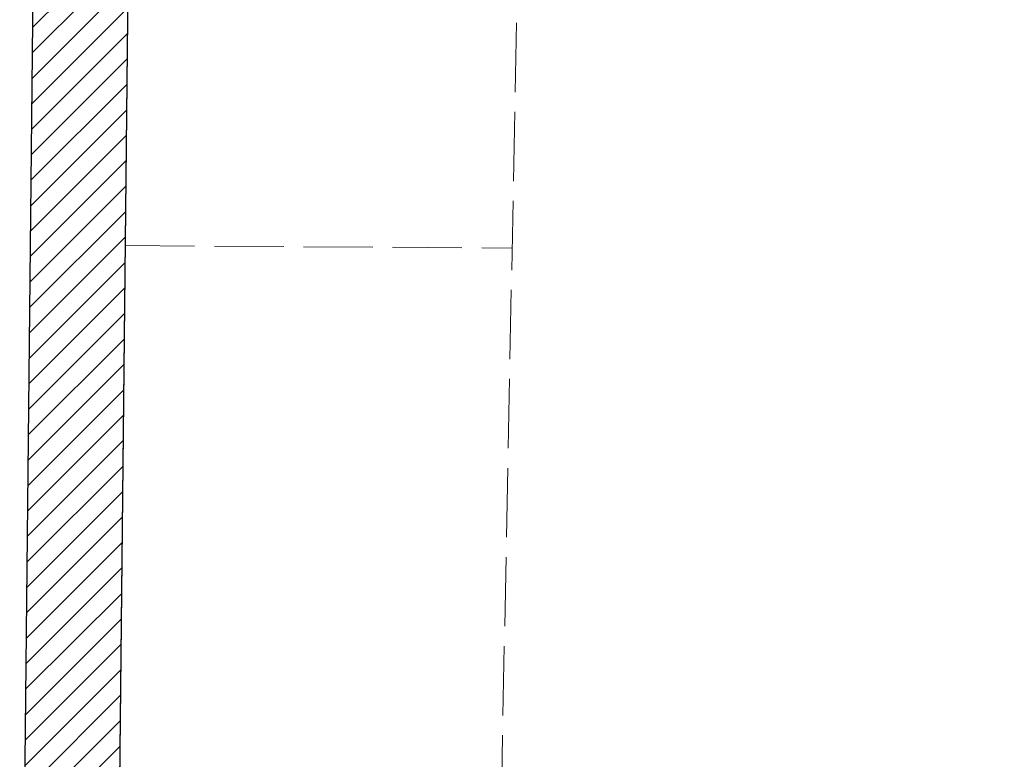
# Model space of a CAD drawing. Header units: millimetres. Extents: x 172139 to 266886, y 98118 to 138225.
# Tile 47 of 123: x 207570 to 210056, y 118631 to 120499. Entities that reach past the tile are written whole.
import ezdxf

# ---------------------------------------------------------------- set-up
doc = ezdxf.new("R2010")
doc.units = ezdxf.units.MM
doc.header["$MEASUREMENT"] = 0
doc.linetypes.add('Krawędzie ukryte', pattern=[225, 175, -50])
doc.layers.add('KR_INW', color=7, linetype='Continuous')
for name, color, linetype, lineweight in [('KR_INW_Nr_pióra__1', 7, 'Continuous', 13), ('KR_INW_Nr_pióra__101', 252, 'Continuous', 5), ('KR_INW_Nr_pióra__27', 7, 'Continuous', 25), ('STREFA_WYBURZENIA_Nr_pióra__121', 255, 'Continuous', 0)]:
    doc.layers.add(name, color=color, linetype=linetype, lineweight=lineweight)

# ---------------------------------------------------------------- blocks, each defined once
blk = doc.blocks.new('Ściana_26', base_point=(207854.6, 121675.6))
at = {"layer": 'KR_INW_Nr_pióra__101', "linetype": 'Continuous'}
h = blk.add_hatch(dxfattribs=at)
h.set_pattern_fill('Cegła_licówka', color=256, style=0, pattern_type=2)
h.set_pattern_definition([(45, (0, 0), (-31.819804, 31.819804), [])])
h.paths.add_polyline_path([(207609, 121145.6), (207569.6, 117369.8), (207694.6, 117368.5), (207809.6, 117367.3), (207849, 121145.6)])
at = {"layer": 'KR_INW_Nr_pióra__27', "linetype": 'Continuous', "flags": 128}
for points in [[(207609, 121145.6), (207579.3, 118300.8)], [(207809.6, 117367.3), (207849, 121145.6)]]:
    blk.add_lwpolyline(points, dxfattribs=at)

msp = doc.modelspace()

# ---------------------------------------------------------------- linework, layer by layer
at = {"layer": 'KR_INW_Nr_pióra__1', "linetype": 'Krawędzie ukryte'}
for p, q in [((208763.5, 117391.9), (208837, 121145.6)), ((207836.4, 119928.6), (208813, 119922.2))]:
    msp.add_line(p, q, dxfattribs=at)
at = {"layer": 'STREFA_WYBURZENIA_Nr_pióra__121', "linetype": 'Continuous', "flags": 128}
msp.add_lwpolyline([(207849, 121145.6), (207797.8, 116236.5), (208691.7, 116252), (208697.2, 115577.1), (209091.2, 115577.1), (209976.4, 115577.1), (211746.9, 115577.1), (211743.7, 115852.7), (212106.6, 115831.2), (212236.4, 121145.6), (211814.9, 121145.6), (211814.9, 121057.6), (210781.3, 121057.6), (210781.3, 121145.6)], close=True, dxfattribs=at)

# ---------------------------------------------------------------- block references
at = {"layer": 'KR_INW'}
msp.add_blockref('Ściana_26', (207854.6, 121675.6), dxfattribs=at)

doc.saveas('drawing.dxf')
